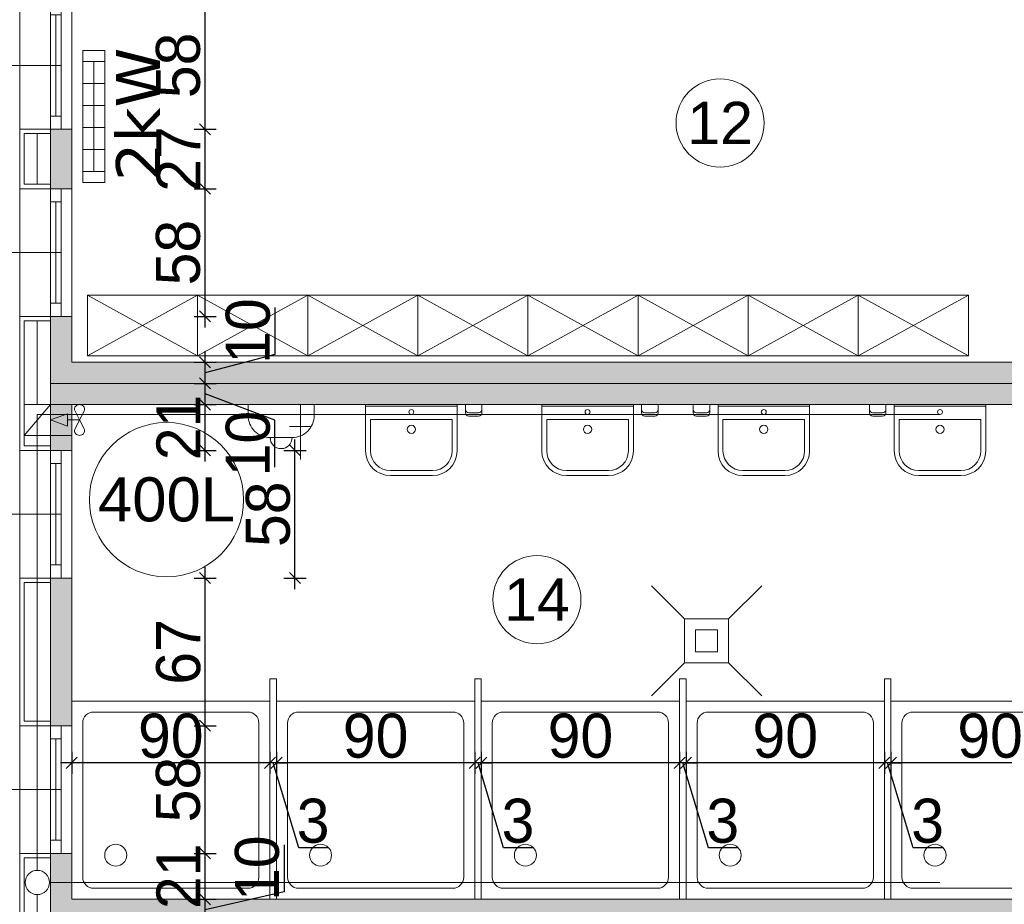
# Model space of a CAD drawing. Header units: millimetres. Extents: x 1962 to 3194, y -795 to -219.
# Tile 140 of 256: x 2515.45 to 2519.92, y -544.08 to -540.06. Entities that reach past the tile are written whole.
import ezdxf

# ---------------------------------------------------------------- set-up
doc = ezdxf.new("R2010")
doc.units = ezdxf.units.MM
doc.layers.get('0').update_dxf_attribs({"lineweight": 5})
doc.layers.get('Defpoints').update_dxf_attribs({"lineweight": 9})
for name, color, linetype, lineweight in [('A_hatch nawierzchnia', 253, 'Continuous', 9), ('A_obiekty kontenery', 152, 'Continuous', 9), ('A_obiekty kontenery elewacja', 62, 'Continuous', 9), ('A_obiekty kontenery izolacja', 213, 'BATTING', 9), ('A_wymiary detale', 82, 'Continuous', 9), ('A_wyposażenie armatura sanitarna', 132, 'Continuous', 9), ('A_wyposażenie grzejniki elektr.', 22, 'Continuous', 9), ('A_wyposażenie kanalizacja', 32, 'Continuous', 9), ('A_wyposażenie meble', 123, 'Continuous', 9), ('A_wyposażenie przegrody wew.', 143, 'Continuous', 9), ('A_wyposażenie stolarka', 16, 'Continuous', 9), ('A_wyposażenie wentylacja i klimatyzacja', 95, 'Continuous', 9), ('A_wyposażenie zbiorniki', 77, 'Continuous', 9)]:
    doc.layers.add(name, color=color, linetype=linetype, lineweight=lineweight)
doc.styles.get("Standard").update_dxf_attribs({"font": 'arial.ttf'})
doc.styles.add('wymiary pzt', font='txt')
doc.linetypes.add('BATTING', pattern='A,0.00254,-2.54,[134,ltypeshp.shx,S=2.54,R=0,X=-2.54,Y=0],-5.08,[134,ltypeshp.shx,S=2.54,R=180,X=2.54,Y=0],-2.54', length=10.16254)
doc.dimstyles.new('wymiary detale', dxfattribs={"dimtxt": 0.2, "dimasz": 0.05, "dimexe": 0.05, "dimexo": 0, "dimgap": 0.02, "dimtad": 1, "dimdec": 0, "dimlfac": 100, "dimzin": 0, "dimtxsty": 'wymiary pzt', "dimblk": 'OBLIQUE', "dimcen": 0.1, "dimdle": 0.05, "dimadec": 1, "dimazin": 0, "dimtfac": 1, "dimtmove": 0, "dimatfit": 3, "dimfxl": 0, "dimarcsym": 0})

# ---------------------------------------------------------------- blocks, each defined once
blk = doc.blocks.new('zw$281D')
at = {"layer": 'A_wyposażenie armatura sanitarna'}
for p, q in [((-0.3203, -0.0375), (-0.3203, 0)), ((-0.3203, 0), (-0.2453, 0)), ((-0.2453, -0.0375), (-0.2453, 0)), ((0.2078, 0), (-0.2078, 0)), ((-0.2078, -0.21), (-0.2078, 0)), ((0.2078, -0.21), (0.2078, 0)), ((-0.3053, -0.0375), (-0.2603, -0.0375)), ((0.2078, -0.0075), (-0.2078, -0.0075)), ((-0.3053, -0.0525), (-0.2603, -0.0525)), ((0.1853, -0.0675), (-0.1853, -0.0675)), ((-0.1853, -0.21), (-0.1853, -0.0675)), ((0.1853, -0.21), (0.1853, -0.0675)), ((0.0953, -0.3), (-0.0953, -0.3)), ((0.0953, -0.3225), (-0.0953, -0.3225))]:
    blk.add_line(p, q, dxfattribs=at)
for centre, radius in [((0, -0.0338), 0.0112), ((0, -0.1125), 0.0188)]:
    blk.add_circle(centre, radius, dxfattribs=at)
for centre, radius, start, end in [((-0.3053, -0.0225), 0.015, 180, 270), ((-0.3053, -0.0375), 0.015, 180, 270), ((-0.2603, -0.0225), 0.015, 270, 0), ((-0.2603, -0.0375), 0.015, 270, 0), ((-0.0953, -0.21), 0.1125, 180, 270), ((-0.0953, -0.21), 0.09, 180, 270), ((0.0953, -0.21), 0.1125, 270, 0), ((0.0953, -0.21), 0.09, 270, 0)]:
    blk.add_arc(centre, radius, start, end, dxfattribs=at)
blk = doc.blocks.new('zw$F88C')
at = {"layer": 'A_wyposażenie wentylacja i klimatyzacja'}
h = blk.add_hatch(color=256, dxfattribs=at)
h.dxf.hatch_style = 1
h.paths.add_polyline_path([(0.0417, 0.0187), (0.07, 0.0187), (0.0983, 0.0187), (0.07, 0.096)])
for p, q in [((0, 0.096), (0.14, 0.216)), ((0, 0.096), (0.14, 0.096)), ((0.07, -0.036), (0.07, 0.0187)), ((0.07, -0.036), (0.0305, -0.0154)), ((0.07, -0.036), (0.0305, -0.0566)), ((0.07, -0.036), (0.1095, -0.0154)), ((0.07, -0.036), (0.1095, -0.0566))]:
    blk.add_line(p, q, dxfattribs=at)
blk.add_lwpolyline([(0, 0.216), (0.14, 0.216), (0.14, 0), (0, 0)], close=True, dxfattribs=at)
for points in [[(0.07, 0.096), (0.0417, 0.0187), (0.07, 0.0187)], [(0.07, 0.096), (0.0983, 0.0187), (0.07, 0.0187)]]:
    blk.add_lwpolyline(points, dxfattribs=at)
for centre, radius, start, end in [((0.024, -0.036), 0.024, 133.8139, 226.1861), ((0.0212, -0.0331), 0.02, 62.4472, 133.8139), ((0.1188, -0.0331), 0.02, 46.1861, 117.5528), ((0.116, -0.036), 0.024, 313.8139, 46.1861), ((0.0212, -0.0389), 0.02, 226.1861, 297.5528), ((0.1188, -0.0389), 0.02, 242.4472, 313.8139)]:
    blk.add_arc(centre, radius, start, end, dxfattribs=at)
blk = doc.blocks.new('zw$1FD4')
at = {"layer": 'A_wyposażenie stolarka'}
blk.add_line((0.024, 0.06), (0.024, 0.52), dxfattribs=at)
for points in [[(0, 0.58), (0.048, 0.58), (0.048, 0), (0, 0)], [(0, 0.58), (0.048, 0.58), (0.048, 0.52), (0, 0.52)], [(0, 0), (0.048, 0), (0.048, 0.06), (0, 0.06)]]:
    blk.add_lwpolyline(points, close=True, dxfattribs=at)
blk = doc.blocks.new('zw$496D')
at = {"layer": 'A_wyposażenie armatura sanitarna'}
blk.add_lwpolyline([(0, -0.9), (0.9, -0.9), (0.9, 0), (0, 0)], close=True, dxfattribs=at)
blk.add_lwpolyline([(0.1, -0.85), (0.8, -0.85, 0.414214), (0.85, -0.8), (0.85, -0.1, 0.414214), (0.8, -0.05), (0.1, -0.05, 0.414214), (0.05, -0.1), (0.05, -0.8, 0.414214)], format="xyb", close=True, dxfattribs=at)
blk.add_circle((0.2, -0.2), 0.05, dxfattribs=at)
blk = doc.blocks.new('zw$7565')
at = {"layer": 'A_wyposażenie grzejniki elektr.'}
for p, q in [((0, 0.25), (0.1, 0.25)), ((0.05, 0.25), (0.05, -0.25)), ((0, 0.15), (0.1, 0.15)), ((0, 0.05), (0.1, 0.05)), ((0, -0.05), (0.1, -0.05)), ((0, -0.15), (0.1, -0.15)), ((0, -0.25), (0.1, -0.25))]:
    blk.add_line(p, q, dxfattribs=at)
blk.add_lwpolyline([(0, -0.3), (0.1, -0.3), (0.1, 0.3), (0, 0.3)], close=True, dxfattribs=at)
at = {"layer": 'A_wyposażenie grzejniki elektr.', "insert": (0.2512, 0.01), "char_height": 0.2, "width": 0.872235, "attachment_point": 5, "rotation": 90, "style": 'wymiary pzt'}
blk.add_mtext('{\\fVerdana|b0|i0|c238|p34;2kW}', dxfattribs=at)
blk = doc.blocks.new('zw$184B')
at = {"layer": 'A_wyposażenie armatura sanitarna'}
blk.add_lwpolyline([(-0.05, -0.15), (0.05, -0.15, 0.414214), (0.15, -0.05), (0.15, 0), (-0.15, 0), (-0.15, -0.05, 0.414214)], format="xyb", close=True, dxfattribs=at)
blk.add_arc((0, -0.15), 0.05, 180, 0, dxfattribs=at)
blk = doc.blocks.new('zw$D077')
at = {"layer": 'A_hatch nawierzchnia'}
blk.add_line((0, 0.275), (-0.5, 0.275), dxfattribs=at)
at = {"layer": 'A_wyposażenie meble'}
for p, q in [((-0.5, 0.275), (0, 0)), ((0, 0.275), (-0.5, 0))]:
    blk.add_line(p, q, dxfattribs=at)
blk.add_lwpolyline([(-0.5, 0), (0, 0), (0, 0.275), (-0.5, 0.275)], close=True, dxfattribs=at)
blk = doc.blocks.new('zw$EC30')
at = {"layer": 'A_hatch nawierzchnia'}
h = blk.add_hatch(color=256, dxfattribs=at)
h.dxf.hatch_style = 1
h.paths.add_polyline_path([(-12.256, -13.884), (-12.16, -13.884), (-12.16, -13.614), (-12.256, -13.614)])
h = blk.add_hatch(color=256, dxfattribs=at)
h.dxf.hatch_style = 1
h.paths.add_polyline_path([(-12.256, -14.768), (-7.464, -14.768), (-7.464, -14.672), (-12.16, -14.672), (-12.16, -14.464), (-12.256, -14.464)])
h = blk.add_hatch(color=256, dxfattribs=at)
h.dxf.hatch_style = 1
h.paths.add_polyline_path([(-12.256, -14.768), (-12.256, -15.072), (-12.16, -15.072), (-12.16, -14.864), (-7.464, -14.864), (-7.464, -14.768)])
h = blk.add_hatch(color=256, dxfattribs=at)
h.dxf.hatch_style = 1
h.paths.add_polyline_path([(-12.256, -16.322), (-12.16, -16.322), (-12.16, -15.652), (-12.256, -15.652)])
h = blk.add_hatch(color=256, dxfattribs=at)
h.dxf.hatch_style = 1
h.paths.add_polyline_path([(-12.256, -17.206), (-7.464, -17.206), (-7.464, -17.11), (-12.16, -17.11), (-12.16, -16.902), (-12.256, -16.902)])
at = {"layer": 'A_obiekty kontenery'}
for p, q in [((-12.396, -13.034), (-12.396, -13.614)), ((-12.16, -13.614), (-12.256, -13.614)), ((-12.396, -14.464), (-12.396, -13.884)), ((-12.16, -13.884), (-12.256, -13.884)), ((-12.16, -14.464), (-12.256, -14.464)), ((-12.396, -15.072), (-12.396, -15.652)), ((-12.16, -15.072), (-12.256, -15.072)), ((-12.16, -15.652), (-12.256, -15.652)), ((-12.396, -16.902), (-12.396, -16.322)), ((-12.16, -16.322), (-12.256, -16.322)), ((-12.16, -16.902), (-12.256, -16.902))]:
    blk.add_line(p, q, dxfattribs=at)
for points in [[(-7.564, -12.33), (-12.256, -12.33), (-12.256, -14.768), (-7.464, -14.768)], [(-7.564, -12.426), (-12.16, -12.426), (-12.16, -14.672), (-7.464, -14.672)], [(-7.464, -14.768), (-12.256, -14.768), (-12.256, -17.206), (-7.464, -17.206)], [(-7.464, -14.864), (-12.16, -14.864), (-12.16, -17.11), (-7.464, -17.11)]]:
    blk.add_lwpolyline(points, dxfattribs=at)
at = {"layer": 'A_obiekty kontenery elewacja'}
for points in [[(-12.256, -13.614), (-12.396, -13.614), (-12.396, -13.884), (-12.256, -13.884)], [(-12.256, -13.634), (-12.376, -13.634), (-12.376, -13.864), (-12.256, -13.864)], [(-12.256, -14.464), (-12.396, -14.464), (-12.396, -15.072), (-12.256, -15.072)], [(-12.256, -14.484), (-12.376, -14.484), (-12.376, -15.052), (-12.256, -15.052)], [(-12.256, -15.652), (-12.396, -15.652), (-12.396, -16.322), (-12.256, -16.322)], [(-12.256, -15.672), (-12.376, -15.672), (-12.376, -16.302), (-12.256, -16.302)], [(-12.256, -16.902), (-12.396, -16.902), (-12.396, -17.51), (-12.256, -17.51)], [(-12.256, -16.922), (-12.376, -16.922), (-12.376, -17.49), (-12.256, -17.49)]]:
    blk.add_lwpolyline(points, dxfattribs=at)
at = {"layer": 'A_obiekty kontenery izolacja', "ltscale": 0.01}
for points in [[(-12.316, -13.634), (-12.316, -13.864)], [(-12.316, -14.484), (-12.316, -14.864)], [(-12.316, -15.004), (-12.316, -15.052)], [(-12.316, -15.672), (-12.316, -16.302)], [(-12.316, -16.922), (-12.316, -16.979)], [(-12.316, -17.089), (-12.316, -17.49)]]:
    blk.add_lwpolyline(points, dxfattribs=at)
at = {"layer": 'A_wyposażenie armatura sanitarna'}
for p, q in [((-11.1214, -14.864), (-11.1214, -15.114)), ((-11.0714, -14.964), (-11.1714, -14.964)), ((-9.377, -15.837), (-9.527, -15.687)), ((-9.177, -15.837), (-9.027, -15.687)), ((-9.377, -16.037), (-9.527, -16.187)), ((-9.177, -16.037), (-9.027, -16.187))]:
    blk.add_line(p, q, dxfattribs=at)
for points in [[(-9.177, -15.837), (-9.377, -15.837), (-9.377, -16.037), (-9.177, -16.037)], [(-9.227, -15.887), (-9.327, -15.887), (-9.327, -15.987), (-9.227, -15.987)]]:
    blk.add_lwpolyline(points, close=True, dxfattribs=at)
at = {"layer": 'A_wyposażenie kanalizacja'}
for p, q in [((-8.2175, -14.909), (-12.316, -14.909)), ((-12.316, -16.979), (-12.316, -14.909)), ((-8.2175, -17.034), (-12.261, -17.034))]:
    blk.add_line(p, q, dxfattribs=at)
blk.add_circle((-12.316, -17.034), 0.055, dxfattribs=at)
at = {"layer": 'A_wyposażenie przegrody wew.'}
for points in [[(-11.26, -16.11), (-11.23, -16.11), (-11.23, -17.11), (-11.26, -17.11)], [(-10.33, -16.11), (-10.3, -16.11), (-10.3, -17.11), (-10.33, -17.11)], [(-9.4, -16.11), (-9.37, -16.11), (-9.37, -17.11), (-9.4, -17.11)], [(-8.47, -16.11), (-8.44, -16.11), (-8.44, -17.11), (-8.47, -17.11)]]:
    blk.add_lwpolyline(points, close=True, dxfattribs=at)
at = {"layer": 'A_wyposażenie stolarka'}
for p, q in [((-12.208, -13.324), (-13.0002, -13.324)), ((-12.208, -14.174), (-13.0002, -14.174)), ((-12.208, -15.362), (-13.0002, -15.362)), ((-12.208, -16.612), (-13.0002, -16.612))]:
    blk.add_line(p, q, dxfattribs=at)
at = {"layer": 'A_wyposażenie zbiorniki'}
blk.add_circle((-11.7294, -15.2959), 0.35, dxfattribs=at)
at = {"layer": 'A_wyposażenie armatura sanitarna', "xscale": -1}
for name, p in [('zw$184B', (-11.2089, -14.864)), ('zw$281D', (-10.6175, -14.864)), ('zw$281D', (-9.8175, -14.864))]:
    blk.add_blockref(name, p, dxfattribs=at)
at = {"layer": 'A_wyposażenie armatura sanitarna'}
for p in [(-9.0175, -14.864), (-8.2175, -14.864)]:
    blk.add_blockref('zw$281D', p, dxfattribs=at)
at = {"layer": 'A_wyposażenie armatura sanitarna', "xscale": -1, "rotation": 180}
for p in [(-12.16, -17.11), (-11.23, -17.11), (-10.3, -17.11), (-9.37, -17.11), (-8.44, -17.11)]:
    blk.add_blockref('zw$496D', p, dxfattribs=at)
at = {"layer": 'A_wyposażenie grzejniki elektr.'}
blk.add_blockref('zw$7565', (-12.11, -13.5564), dxfattribs=at)
at = {"layer": 'A_wyposażenie meble'}
for p in [(-11.5883, -14.6424), (-11.0883, -14.6424), (-10.5883, -14.6424), (-10.0883, -14.6424), (-9.5883, -14.6424), (-9.0883, -14.6424), (-8.5883, -14.6424), (-8.0883, -14.6424)]:
    blk.add_blockref('zw$D077', p, dxfattribs=at)
at = {"layer": 'A_wyposażenie stolarka'}
for p in [(-12.256, -13.614), (-12.256, -15.652)]:
    blk.add_blockref('zw$1FD4', p, dxfattribs=at)
at = {"layer": 'A_wyposażenie stolarka', "xscale": -1, "rotation": 180}
for p in [(-12.256, -13.884), (-12.256, -16.322)]:
    blk.add_blockref('zw$1FD4', p, dxfattribs=at)
at = {"layer": 'A_wyposażenie wentylacja i klimatyzacja', "xscale": -1, "rotation": 89.99999999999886}
blk.add_blockref('zw$F88C', (-12.16, -14.864), dxfattribs=at)
at = {"layer": 'A_wyposażenie zbiorniki', "insert": (-11.7294, -15.2959), "char_height": 0.2, "width": 0.490393, "attachment_point": 5}
blk.add_mtext('400L', dxfattribs=at)
blk = doc.blocks.new('_Oblique')
at = {"color": 0, "linetype": 'ByBlock', "lineweight": -2}
blk.add_line((-0.5, -0.5), (0.5, 0.5), dxfattribs=at)
blk = doc.blocks.new('*D794')
at = {"layer": 'A_wymiary detale', "color": 0, "lineweight": -2}
for p, q in [((2516.6528, -543.807), (2516.6528, -544.0205)), ((2516.2942, -544.2006), (2516.2942, -544.0046)), ((2516.6528, -544.0205), (2516.2942, -544.1026)), ((2516.2442, -544.0546), (2516.3442, -544.0546)), ((2516.2442, -544.1506), (2516.3442, -544.1506))]:
    blk.add_line(p, q, dxfattribs=at)
at = {"layer": 'Defpoints', "color": 0}
for p in [(2515.6883, -544.0546), (2516.2942, -544.0546), (2515.6883, -544.1506)]:
    blk.add_point(p, dxfattribs=at)
at = {"layer": 'A_wymiary detale', "color": 0, "lineweight": -2, "xscale": 0.05, "yscale": 0.05, "zscale": 0.05}
for p, rotation in [((2516.2942, -544.0546), 90), ((2516.2942, -544.1506), 270)]:
    blk.add_blockref('_Oblique', p, dxfattribs=dict(at, rotation=rotation))
at = {"layer": 'A_wymiary detale', "color": 0, "insert": (2516.5307, -543.9138), "char_height": 0.2, "attachment_point": 5, "rotation": 90, "style": 'wymiary pzt'}
blk.add_mtext('10', dxfattribs=at)
blk = doc.blocks.new('*D795')
at = {"layer": 'A_wymiary detale', "color": 0, "lineweight": -2}
for p, q in [((2516.2942, -544.1046), (2516.2942, -543.7966)), ((2516.2442, -543.8466), (2516.3442, -543.8466)), ((2516.2442, -544.0546), (2516.3442, -544.0546))]:
    blk.add_line(p, q, dxfattribs=at)
at = {"layer": 'Defpoints', "color": 0}
for p in [(2515.6883, -543.8466), (2516.2942, -543.8466), (2515.6883, -544.0546)]:
    blk.add_point(p, dxfattribs=at)
at = {"layer": 'A_wymiary detale', "color": 0, "lineweight": -2, "xscale": 0.05, "yscale": 0.05, "zscale": 0.05}
for p, rotation in [((2516.2942, -543.8466), 90), ((2516.2942, -544.0546), 270)]:
    blk.add_blockref('_Oblique', p, dxfattribs=dict(at, rotation=rotation))
at = {"layer": 'A_wymiary detale', "color": 0, "insert": (2516.1732, -543.9506), "char_height": 0.2, "attachment_point": 5, "rotation": 90, "style": 'wymiary pzt'}
blk.add_mtext('21', dxfattribs=at)
blk = doc.blocks.new('*D796')
at = {"layer": 'A_wymiary detale', "color": 0, "lineweight": -2}
for p, q in [((2516.7023, -542.6466), (2516.7023, -541.9666)), ((2516.6523, -542.0166), (2516.7523, -542.0166)), ((2516.6523, -542.5966), (2516.7523, -542.5966))]:
    blk.add_line(p, q, dxfattribs=at)
at = {"layer": 'Defpoints', "color": 0}
for p in [(2515.6883, -542.0166), (2516.7023, -542.0166), (2515.6883, -542.5966)]:
    blk.add_point(p, dxfattribs=at)
at = {"layer": 'A_wymiary detale', "color": 0, "lineweight": -2, "xscale": 0.05, "yscale": 0.05, "zscale": 0.05}
for p, rotation in [((2516.7023, -542.0166), 90), ((2516.7023, -542.5966), 270)]:
    blk.add_blockref('_Oblique', p, dxfattribs=dict(at, rotation=rotation))
at = {"layer": 'A_wymiary detale', "color": 0, "insert": (2516.5803, -542.3066), "char_height": 0.2, "attachment_point": 5, "rotation": 90, "style": 'wymiary pzt'}
blk.add_mtext('58', dxfattribs=at)
blk = doc.blocks.new('*D797')
at = {"layer": 'A_wymiary detale', "color": 0, "lineweight": -2}
for p, q in [((2516.2942, -542.0666), (2516.2942, -541.7586)), ((2516.2442, -541.8086), (2516.3442, -541.8086)), ((2516.2442, -542.0166), (2516.3442, -542.0166))]:
    blk.add_line(p, q, dxfattribs=at)
at = {"layer": 'Defpoints', "color": 0}
for p in [(2515.6883, -541.8086), (2516.2942, -541.8086), (2515.6883, -542.0166)]:
    blk.add_point(p, dxfattribs=at)
at = {"layer": 'A_wymiary detale', "color": 0, "lineweight": -2, "xscale": 0.05, "yscale": 0.05, "zscale": 0.05}
for p, rotation in [((2516.2942, -541.8086), 90), ((2516.2942, -542.0166), 270)]:
    blk.add_blockref('_Oblique', p, dxfattribs=dict(at, rotation=rotation))
at = {"layer": 'A_wymiary detale', "color": 0, "insert": (2516.1732, -541.9126), "char_height": 0.2, "attachment_point": 5, "rotation": 90, "style": 'wymiary pzt'}
blk.add_mtext('21', dxfattribs=at)
blk = doc.blocks.new('*D798')
at = {"layer": 'A_wymiary detale', "color": 0, "lineweight": -2}
for p, q in [((2516.2942, -541.8586), (2516.2942, -541.6626)), ((2516.2442, -541.7126), (2516.3442, -541.7126)), ((2516.6113, -541.8791), (2516.2942, -541.7606)), ((2516.2442, -541.8086), (2516.3442, -541.8086)), ((2516.6113, -542.0926), (2516.6113, -541.8791))]:
    blk.add_line(p, q, dxfattribs=at)
at = {"layer": 'Defpoints', "color": 0}
for p in [(2515.6883, -541.7126), (2516.2942, -541.7126), (2515.6883, -541.8086)]:
    blk.add_point(p, dxfattribs=at)
at = {"layer": 'A_wymiary detale', "color": 0, "lineweight": -2, "xscale": 0.05, "yscale": 0.05, "zscale": 0.05}
for p, rotation in [((2516.2942, -541.7126), 90), ((2516.2942, -541.8086), 270)]:
    blk.add_blockref('_Oblique', p, dxfattribs=dict(at, rotation=rotation))
at = {"layer": 'A_wymiary detale', "color": 0, "insert": (2516.4892, -541.9858), "char_height": 0.2, "attachment_point": 5, "rotation": 90, "style": 'wymiary pzt'}
blk.add_mtext('10', dxfattribs=at)
blk = doc.blocks.new('*D799')
at = {"layer": 'A_wymiary detale', "color": 0, "lineweight": -2}
for p, q in [((2516.6113, -541.3681), (2516.6113, -541.5815)), ((2516.2942, -541.7626), (2516.2942, -541.5666)), ((2516.2442, -541.6166), (2516.3442, -541.6166)), ((2516.6113, -541.5815), (2516.2942, -541.6646)), ((2516.2442, -541.7126), (2516.3442, -541.7126))]:
    blk.add_line(p, q, dxfattribs=at)
at = {"layer": 'Defpoints', "color": 0}
for p in [(2515.6883, -541.6166), (2516.2942, -541.6166), (2515.6883, -541.7126)]:
    blk.add_point(p, dxfattribs=at)
at = {"layer": 'A_wymiary detale', "color": 0, "lineweight": -2, "xscale": 0.05, "yscale": 0.05, "zscale": 0.05}
for p, rotation in [((2516.2942, -541.6166), 90), ((2516.2942, -541.7126), 270)]:
    blk.add_blockref('_Oblique', p, dxfattribs=dict(at, rotation=rotation))
at = {"layer": 'A_wymiary detale', "color": 0, "insert": (2516.4892, -541.4748), "char_height": 0.2, "attachment_point": 5, "rotation": 90, "style": 'wymiary pzt'}
blk.add_mtext('10', dxfattribs=at)
blk = doc.blocks.new('*D800')
at = {"layer": 'A_wymiary detale', "color": 0, "lineweight": -2}
for p, q in [((2516.2942, -541.4586), (2516.2942, -540.7786)), ((2516.2442, -540.8286), (2516.3442, -540.8286)), ((2516.2442, -541.4086), (2516.3442, -541.4086))]:
    blk.add_line(p, q, dxfattribs=at)
at = {"layer": 'Defpoints', "color": 0}
for p in [(2515.6883, -540.8286), (2516.2942, -540.8286), (2515.6883, -541.4086)]:
    blk.add_point(p, dxfattribs=at)
at = {"layer": 'A_wymiary detale', "color": 0, "lineweight": -2, "xscale": 0.05, "yscale": 0.05, "zscale": 0.05}
for p, rotation in [((2516.2942, -540.8286), 90), ((2516.2942, -541.4086), 270)]:
    blk.add_blockref('_Oblique', p, dxfattribs=dict(at, rotation=rotation))
at = {"layer": 'A_wymiary detale', "color": 0, "insert": (2516.1721, -541.1186), "char_height": 0.2, "attachment_point": 5, "rotation": 90, "style": 'wymiary pzt'}
blk.add_mtext('58', dxfattribs=at)
blk = doc.blocks.new('*D801')
at = {"layer": 'A_wymiary detale', "color": 0, "lineweight": -2}
for p, q in [((2516.2942, -540.8786), (2516.2942, -540.5086)), ((2516.2442, -540.5586), (2516.3442, -540.5586)), ((2516.2442, -540.8286), (2516.3442, -540.8286))]:
    blk.add_line(p, q, dxfattribs=at)
at = {"layer": 'Defpoints', "color": 0}
for p in [(2515.6883, -540.5586), (2516.2942, -540.5586), (2515.6883, -540.8286)]:
    blk.add_point(p, dxfattribs=at)
at = {"layer": 'A_wymiary detale', "color": 0, "lineweight": -2, "xscale": 0.05, "yscale": 0.05, "zscale": 0.05}
for p, rotation in [((2516.2942, -540.5586), 90), ((2516.2942, -540.8286), 270)]:
    blk.add_blockref('_Oblique', p, dxfattribs=dict(at, rotation=rotation))
at = {"layer": 'A_wymiary detale', "color": 0, "insert": (2516.1732, -540.6936), "char_height": 0.2, "attachment_point": 5, "rotation": 90, "style": 'wymiary pzt'}
blk.add_mtext('27', dxfattribs=at)
blk = doc.blocks.new('*D802')
at = {"layer": 'A_wymiary detale', "color": 0, "lineweight": -2}
for p, q in [((2516.2942, -540.6086), (2516.2942, -539.9286)), ((2516.2442, -539.9786), (2516.3442, -539.9786)), ((2516.2442, -540.5586), (2516.3442, -540.5586))]:
    blk.add_line(p, q, dxfattribs=at)
at = {"layer": 'Defpoints', "color": 0}
for p in [(2515.6883, -539.9786), (2516.2942, -539.9786), (2515.6883, -540.5586)]:
    blk.add_point(p, dxfattribs=at)
at = {"layer": 'A_wymiary detale', "color": 0, "lineweight": -2, "xscale": 0.05, "yscale": 0.05, "zscale": 0.05}
for p, rotation in [((2516.2942, -539.9786), 90), ((2516.2942, -540.5586), 270)]:
    blk.add_blockref('_Oblique', p, dxfattribs=dict(at, rotation=rotation))
at = {"layer": 'A_wymiary detale', "color": 0, "insert": (2516.1721, -540.2686), "char_height": 0.2, "attachment_point": 5, "rotation": 90, "style": 'wymiary pzt'}
blk.add_mtext('58', dxfattribs=at)
blk = doc.blocks.new('*D882')
at = {"layer": 'A_wymiary detale', "color": 0, "lineweight": -2}
for p, q in [((2519.4083, -543.3853), (2519.4083, -543.4853)), ((2520.3083, -543.3853), (2520.3083, -543.4853)), ((2520.3583, -543.4353), (2519.3583, -543.4353))]:
    blk.add_line(p, q, dxfattribs=at)
at = {"layer": 'Defpoints', "color": 0}
for p in [(2519.4083, -543.1546), (2520.3083, -543.1546), (2519.4083, -543.4353)]:
    blk.add_point(p, dxfattribs=at)
at = {"layer": 'A_wymiary detale', "color": 0, "lineweight": -2, "xscale": 0.05, "yscale": 0.05, "zscale": 0.05, "rotation": 180}
blk.add_blockref('_Oblique', (2519.4083, -543.4353), dxfattribs=at)
at = {"layer": 'A_wymiary detale', "color": 0, "lineweight": -2, "xscale": 0.05, "yscale": 0.05, "zscale": 0.05}
blk.add_blockref('_Oblique', (2520.3083, -543.4353), dxfattribs=at)
at = {"layer": 'A_wymiary detale', "color": 0, "insert": (2519.8583, -543.3132), "char_height": 0.2, "attachment_point": 5, "style": 'wymiary pzt'}
blk.add_mtext('90', dxfattribs=at)
blk = doc.blocks.new('*D883')
at = {"layer": 'A_wymiary detale', "color": 0, "lineweight": -2}
for p, q in [((2519.3783, -543.3853), (2519.3783, -543.4853)), ((2519.4083, -543.3853), (2519.4083, -543.4853)), ((2519.3783, -543.4353), (2519.3283, -543.4353)), ((2519.4083, -543.4353), (2519.3783, -543.4353)), ((2519.5091, -543.8214), (2519.3933, -543.4353)), ((2519.4083, -543.4353), (2519.4583, -543.4353)), ((2519.6403, -543.8214), (2519.5091, -543.8214))]:
    blk.add_line(p, q, dxfattribs=at)
at = {"layer": 'Defpoints', "color": 0}
for p in [(2519.3783, -543.1546), (2519.4083, -543.1546), (2519.3783, -543.4353)]:
    blk.add_point(p, dxfattribs=at)
at = {"layer": 'A_wymiary detale', "color": 0, "lineweight": -2, "xscale": 0.05, "yscale": 0.05, "zscale": 0.05}
blk.add_blockref('_Oblique', (2519.3783, -543.4353), dxfattribs=at)
at = {"layer": 'A_wymiary detale', "color": 0, "lineweight": -2, "xscale": 0.05, "yscale": 0.05, "zscale": 0.05, "rotation": 180}
blk.add_blockref('_Oblique', (2519.4083, -543.4353), dxfattribs=at)
at = {"layer": 'A_wymiary detale', "color": 0, "insert": (2519.5747, -543.6994), "char_height": 0.2, "attachment_point": 5, "style": 'wymiary pzt'}
blk.add_mtext('3', dxfattribs=at)
blk = doc.blocks.new('*D884')
at = {"layer": 'A_wymiary detale', "color": 0, "lineweight": -2}
for p, q in [((2518.4783, -543.3853), (2518.4783, -543.4853)), ((2519.3783, -543.3853), (2519.3783, -543.4853)), ((2519.4283, -543.4353), (2518.4283, -543.4353))]:
    blk.add_line(p, q, dxfattribs=at)
at = {"layer": 'Defpoints', "color": 0}
for p in [(2518.4783, -543.1546), (2519.3783, -543.1546), (2518.4783, -543.4353)]:
    blk.add_point(p, dxfattribs=at)
at = {"layer": 'A_wymiary detale', "color": 0, "lineweight": -2, "xscale": 0.05, "yscale": 0.05, "zscale": 0.05, "rotation": 180}
blk.add_blockref('_Oblique', (2518.4783, -543.4353), dxfattribs=at)
at = {"layer": 'A_wymiary detale', "color": 0, "lineweight": -2, "xscale": 0.05, "yscale": 0.05, "zscale": 0.05}
blk.add_blockref('_Oblique', (2519.3783, -543.4353), dxfattribs=at)
at = {"layer": 'A_wymiary detale', "color": 0, "insert": (2518.9283, -543.3132), "char_height": 0.2, "attachment_point": 5, "style": 'wymiary pzt'}
blk.add_mtext('90', dxfattribs=at)
blk = doc.blocks.new('*D885')
at = {"layer": 'A_wymiary detale', "color": 0, "lineweight": -2}
for p, q in [((2518.4483, -543.3853), (2518.4483, -543.4853)), ((2518.4783, -543.3853), (2518.4783, -543.4853)), ((2518.4483, -543.4353), (2518.3983, -543.4353)), ((2518.4783, -543.4353), (2518.4483, -543.4353)), ((2518.5791, -543.8214), (2518.4633, -543.4353)), ((2518.4783, -543.4353), (2518.5283, -543.4353)), ((2518.7103, -543.8214), (2518.5791, -543.8214))]:
    blk.add_line(p, q, dxfattribs=at)
at = {"layer": 'Defpoints', "color": 0}
for p in [(2518.4483, -543.1546), (2518.4783, -543.1546), (2518.4483, -543.4353)]:
    blk.add_point(p, dxfattribs=at)
at = {"layer": 'A_wymiary detale', "color": 0, "lineweight": -2, "xscale": 0.05, "yscale": 0.05, "zscale": 0.05}
blk.add_blockref('_Oblique', (2518.4483, -543.4353), dxfattribs=at)
at = {"layer": 'A_wymiary detale', "color": 0, "lineweight": -2, "xscale": 0.05, "yscale": 0.05, "zscale": 0.05, "rotation": 180}
blk.add_blockref('_Oblique', (2518.4783, -543.4353), dxfattribs=at)
at = {"layer": 'A_wymiary detale', "color": 0, "insert": (2518.6447, -543.6994), "char_height": 0.2, "attachment_point": 5, "style": 'wymiary pzt'}
blk.add_mtext('3', dxfattribs=at)
blk = doc.blocks.new('*D886')
at = {"layer": 'A_wymiary detale', "color": 0, "lineweight": -2}
for p, q in [((2517.5483, -543.3853), (2517.5483, -543.4853)), ((2518.4483, -543.3853), (2518.4483, -543.4853)), ((2518.4983, -543.4353), (2517.4983, -543.4353))]:
    blk.add_line(p, q, dxfattribs=at)
at = {"layer": 'Defpoints', "color": 0}
for p in [(2517.5483, -543.1546), (2518.4483, -543.1546), (2517.5483, -543.4353)]:
    blk.add_point(p, dxfattribs=at)
at = {"layer": 'A_wymiary detale', "color": 0, "lineweight": -2, "xscale": 0.05, "yscale": 0.05, "zscale": 0.05, "rotation": 180}
blk.add_blockref('_Oblique', (2517.5483, -543.4353), dxfattribs=at)
at = {"layer": 'A_wymiary detale', "color": 0, "lineweight": -2, "xscale": 0.05, "yscale": 0.05, "zscale": 0.05}
blk.add_blockref('_Oblique', (2518.4483, -543.4353), dxfattribs=at)
at = {"layer": 'A_wymiary detale', "color": 0, "insert": (2517.9983, -543.3132), "char_height": 0.2, "attachment_point": 5, "style": 'wymiary pzt'}
blk.add_mtext('90', dxfattribs=at)
blk = doc.blocks.new('*D887')
at = {"layer": 'A_wymiary detale', "color": 0, "lineweight": -2}
for p, q in [((2517.5183, -543.3853), (2517.5183, -543.4853)), ((2517.5483, -543.3853), (2517.5483, -543.4853)), ((2517.5183, -543.4353), (2517.4683, -543.4353)), ((2517.5483, -543.4353), (2517.5183, -543.4353)), ((2517.6491, -543.8214), (2517.5333, -543.4353)), ((2517.5483, -543.4353), (2517.5983, -543.4353)), ((2517.7803, -543.8214), (2517.6491, -543.8214))]:
    blk.add_line(p, q, dxfattribs=at)
at = {"layer": 'Defpoints', "color": 0}
for p in [(2517.5183, -543.1546), (2517.5483, -543.1546), (2517.5183, -543.4353)]:
    blk.add_point(p, dxfattribs=at)
at = {"layer": 'A_wymiary detale', "color": 0, "lineweight": -2, "xscale": 0.05, "yscale": 0.05, "zscale": 0.05}
blk.add_blockref('_Oblique', (2517.5183, -543.4353), dxfattribs=at)
at = {"layer": 'A_wymiary detale', "color": 0, "lineweight": -2, "xscale": 0.05, "yscale": 0.05, "zscale": 0.05, "rotation": 180}
blk.add_blockref('_Oblique', (2517.5483, -543.4353), dxfattribs=at)
at = {"layer": 'A_wymiary detale', "color": 0, "insert": (2517.7147, -543.6994), "char_height": 0.2, "attachment_point": 5, "style": 'wymiary pzt'}
blk.add_mtext('3', dxfattribs=at)
blk = doc.blocks.new('*D888')
at = {"layer": 'A_wymiary detale', "color": 0, "lineweight": -2}
for p, q in [((2516.6183, -543.3853), (2516.6183, -543.4853)), ((2517.5183, -543.3853), (2517.5183, -543.4853)), ((2517.5683, -543.4353), (2516.5683, -543.4353))]:
    blk.add_line(p, q, dxfattribs=at)
at = {"layer": 'Defpoints', "color": 0}
for p in [(2516.6183, -543.1546), (2517.5183, -543.1546), (2516.6183, -543.4353)]:
    blk.add_point(p, dxfattribs=at)
at = {"layer": 'A_wymiary detale', "color": 0, "lineweight": -2, "xscale": 0.05, "yscale": 0.05, "zscale": 0.05, "rotation": 180}
blk.add_blockref('_Oblique', (2516.6183, -543.4353), dxfattribs=at)
at = {"layer": 'A_wymiary detale', "color": 0, "lineweight": -2, "xscale": 0.05, "yscale": 0.05, "zscale": 0.05}
blk.add_blockref('_Oblique', (2517.5183, -543.4353), dxfattribs=at)
at = {"layer": 'A_wymiary detale', "color": 0, "insert": (2517.0683, -543.3132), "char_height": 0.2, "attachment_point": 5, "style": 'wymiary pzt'}
blk.add_mtext('90', dxfattribs=at)
blk = doc.blocks.new('*D889')
at = {"layer": 'A_wymiary detale', "color": 0, "lineweight": -2}
for p, q in [((2516.5883, -543.3853), (2516.5883, -543.4853)), ((2516.6183, -543.3853), (2516.6183, -543.4853)), ((2516.5883, -543.4353), (2516.5383, -543.4353)), ((2516.6183, -543.4353), (2516.5883, -543.4353)), ((2516.7191, -543.8214), (2516.6033, -543.4353)), ((2516.6183, -543.4353), (2516.6683, -543.4353)), ((2516.8503, -543.8214), (2516.7191, -543.8214))]:
    blk.add_line(p, q, dxfattribs=at)
at = {"layer": 'Defpoints', "color": 0}
for p in [(2516.5883, -543.1546), (2516.6183, -543.1546), (2516.5883, -543.4353)]:
    blk.add_point(p, dxfattribs=at)
at = {"layer": 'A_wymiary detale', "color": 0, "lineweight": -2, "xscale": 0.05, "yscale": 0.05, "zscale": 0.05}
blk.add_blockref('_Oblique', (2516.5883, -543.4353), dxfattribs=at)
at = {"layer": 'A_wymiary detale', "color": 0, "lineweight": -2, "xscale": 0.05, "yscale": 0.05, "zscale": 0.05, "rotation": 180}
blk.add_blockref('_Oblique', (2516.6183, -543.4353), dxfattribs=at)
at = {"layer": 'A_wymiary detale', "color": 0, "insert": (2516.7847, -543.6994), "char_height": 0.2, "attachment_point": 5, "style": 'wymiary pzt'}
blk.add_mtext('3', dxfattribs=at)
blk = doc.blocks.new('*D890')
at = {"layer": 'A_wymiary detale', "color": 0, "lineweight": -2}
for p, q in [((2515.6883, -543.3853), (2515.6883, -543.4853)), ((2516.5883, -543.3853), (2516.5883, -543.4853)), ((2516.6383, -543.4353), (2515.6383, -543.4353))]:
    blk.add_line(p, q, dxfattribs=at)
at = {"layer": 'Defpoints', "color": 0}
for p in [(2515.6883, -543.1546), (2516.5883, -543.1546), (2515.6883, -543.4353)]:
    blk.add_point(p, dxfattribs=at)
at = {"layer": 'A_wymiary detale', "color": 0, "lineweight": -2, "xscale": 0.05, "yscale": 0.05, "zscale": 0.05, "rotation": 180}
blk.add_blockref('_Oblique', (2515.6883, -543.4353), dxfattribs=at)
at = {"layer": 'A_wymiary detale', "color": 0, "lineweight": -2, "xscale": 0.05, "yscale": 0.05, "zscale": 0.05}
blk.add_blockref('_Oblique', (2516.5883, -543.4353), dxfattribs=at)
at = {"layer": 'A_wymiary detale', "color": 0, "insert": (2516.1383, -543.3132), "char_height": 0.2, "attachment_point": 5, "style": 'wymiary pzt'}
blk.add_mtext('90', dxfattribs=at)
blk = doc.blocks.new('*D905')
at = {"layer": 'A_wymiary detale', "color": 0, "lineweight": -2}
for p, q in [((2514.4383, -554.0926), (2514.4383, -533.2326)), ((2514.4883, -533.2826), (2514.3883, -533.2826)), ((2514.4883, -554.0426), (2514.3883, -554.0426))]:
    blk.add_line(p, q, dxfattribs=at)
at = {"layer": 'Defpoints', "color": 0}
for p in [(2514.4383, -533.2826), (2515.4523, -533.2826), (2515.4523, -554.0426)]:
    blk.add_point(p, dxfattribs=at)
at = {"layer": 'A_wymiary detale', "color": 0, "lineweight": -2, "xscale": 0.05, "yscale": 0.05, "zscale": 0.05}
for p, rotation in [((2514.4383, -533.2826), 90), ((2514.4383, -554.0426), 270)]:
    blk.add_blockref('_Oblique', p, dxfattribs=dict(at, rotation=rotation))
at = {"layer": 'A_wymiary detale', "color": 0, "insert": (2514.3162, -543.6626), "char_height": 0.2, "attachment_point": 5, "rotation": 90, "style": 'wymiary pzt'}
blk.add_mtext('2076', dxfattribs=at)
blk = doc.blocks.new('*D987')
at = {"layer": 'A_wymiary detale', "color": 0, "lineweight": -2}
for p, q in [((2514.8444, -539.0846), (2514.8444, -540.3186)), ((2514.8944, -539.1346), (2514.7944, -539.1346)), ((2514.8481, -540.2686), (2514.7944, -540.2686))]:
    blk.add_line(p, q, dxfattribs=at)
at = {"layer": 'Defpoints', "color": 0}
for p in [(2515.4523, -539.1346), (2514.8444, -540.2686), (2514.8481, -540.2686)]:
    blk.add_point(p, dxfattribs=at)
at = {"layer": 'A_wymiary detale', "color": 0, "lineweight": -2, "xscale": 0.05, "yscale": 0.05, "zscale": 0.05}
for p, rotation in [((2514.8444, -539.1346), 90), ((2514.8444, -540.2686), 270)]:
    blk.add_blockref('_Oblique', p, dxfattribs=dict(at, rotation=rotation))
at = {"layer": 'A_wymiary detale', "color": 0, "insert": (2514.7223, -539.7016), "char_height": 0.2, "attachment_point": 5, "rotation": 90, "style": 'wymiary pzt'}
blk.add_mtext('113', dxfattribs=at)
blk = doc.blocks.new('*D1177')
at = {"layer": 'A_wymiary detale', "color": 0, "lineweight": -2}
for p, q in [((2516.2942, -543.8966), (2516.2942, -543.2166)), ((2516.2442, -543.2666), (2516.3442, -543.2666)), ((2516.2442, -543.8466), (2516.3442, -543.8466))]:
    blk.add_line(p, q, dxfattribs=at)
at = {"layer": 'Defpoints', "color": 0}
for p in [(2515.6883, -543.2666), (2516.2942, -543.2666), (2515.6883, -543.8466)]:
    blk.add_point(p, dxfattribs=at)
at = {"layer": 'A_wymiary detale', "color": 0, "lineweight": -2, "xscale": 0.05, "yscale": 0.05, "zscale": 0.05}
for p, rotation in [((2516.2942, -543.2666), 90), ((2516.2942, -543.8466), 270)]:
    blk.add_blockref('_Oblique', p, dxfattribs=dict(at, rotation=rotation))
at = {"layer": 'A_wymiary detale', "color": 0, "insert": (2516.1721, -543.5566), "char_height": 0.2, "attachment_point": 5, "rotation": 90, "style": 'wymiary pzt'}
blk.add_mtext('58', dxfattribs=at)
blk = doc.blocks.new('*D1178')
at = {"layer": 'A_wymiary detale', "color": 0, "lineweight": -2}
for p, q in [((2516.2942, -543.3166), (2516.2942, -542.5466)), ((2516.2442, -542.5966), (2516.3442, -542.5966)), ((2516.2442, -543.2666), (2516.3442, -543.2666))]:
    blk.add_line(p, q, dxfattribs=at)
at = {"layer": 'Defpoints', "color": 0}
for p in [(2515.6883, -542.5966), (2516.2942, -542.5966), (2515.6883, -543.2666)]:
    blk.add_point(p, dxfattribs=at)
at = {"layer": 'A_wymiary detale', "color": 0, "lineweight": -2, "xscale": 0.05, "yscale": 0.05, "zscale": 0.05}
for p, rotation in [((2516.2942, -542.5966), 90), ((2516.2942, -543.2666), 270)]:
    blk.add_blockref('_Oblique', p, dxfattribs=dict(at, rotation=rotation))
at = {"layer": 'A_wymiary detale', "color": 0, "insert": (2516.1732, -542.9316), "char_height": 0.2, "attachment_point": 5, "rotation": 90, "style": 'wymiary pzt'}
blk.add_mtext('67', dxfattribs=at)

msp = doc.modelspace()

# ---------------------------------------------------------------- linework, layer by layer
at = {"layer": 'A_wymiary detale'}
for centre in [(2518.6325, -540.53), (2517.8008, -542.6943)]:
    msp.add_circle(centre, 0.2, dxfattribs=at)

# ---------------------------------------------------------------- block references
msp.add_blockref('zw$EC30', (2527.8483, -526.9446))

# ---------------------------------------------------------------- texts
at = {"layer": 'A_wymiary detale', "char_height": 0.192, "width": 0.43823, "attachment_point": 5}
for s, insert in [('12', (2518.6325, -540.53)), ('14', (2517.8008, -542.6943))]:
    msp.add_mtext(s, dxfattribs=dict(at, insert=insert))

# ---------------------------------------------------------------- dimensions: what is measured, and where the dimension line sits
at = {"layer": 'A_wymiary detale'}
dim = msp.add_aligned_dim(p1=(2515.4523, -554.0426), p2=(2515.4523, -533.2826), distance=1.014, dimstyle='wymiary detale', dxfattribs=at)
dim.commit()
dim.dimension.update_dxf_attribs({"geometry": '*D905', "text_midpoint": (2514.3162, -543.6626)})
for base, p1, p2, angle, picture, middle in [((2514.8444, -540.2686), (2515.4523, -539.1346), (2514.8481, -540.2686), 270, '*D987', (2514.7223, -539.7016)), ((2516.2942, -539.9786), (2515.6883, -540.5586), (2515.6883, -539.9786), 90, '*D802', (2516.1721, -540.2686)), ((2516.2942, -540.5586), (2515.6883, -540.8286), (2515.6883, -540.5586), 90, '*D801', (2516.1732, -540.6936)), ((2516.2942, -540.8286), (2515.6883, -541.4086), (2515.6883, -540.8286), 90, '*D800', (2516.1721, -541.1186)), ((2516.2942, -541.8086), (2515.6883, -542.0166), (2515.6883, -541.8086), 90, '*D797', (2516.1732, -541.9126)), ((2516.7023, -542.0166), (2515.6883, -542.5966), (2515.6883, -542.0166), 90, '*D796', (2516.5803, -542.3066)), ((2516.2942, -542.5966), (2515.6883, -543.2666), (2515.6883, -542.5966), 90, '*D1178', (2516.1732, -542.9316)), ((2516.2942, -543.2666), (2515.6883, -543.8466), (2515.6883, -543.2666), 90, '*D1177', (2516.1721, -543.5566)), ((2516.2942, -543.8466), (2515.6883, -544.0546), (2515.6883, -543.8466), 90, '*D795', (2516.1732, -543.9506))]:
    dim = msp.add_linear_dim(base=base, p1=p1, p2=p2, angle=angle, dimstyle='wymiary detale', override={"dimtmove": 1}, dxfattribs=at)
    dim.commit()
    dim.dimension.update_dxf_attribs({"geometry": picture, "text_midpoint": middle})
for base, p1, p2, picture, middle in [((2516.2942, -541.6166), (2515.6883, -541.7126), (2515.6883, -541.6166), '*D799', (2516.6113, -541.5615)), ((2516.2942, -541.7126), (2515.6883, -541.8086), (2515.6883, -541.7126), '*D798', (2516.6113, -541.8991)), ((2516.2942, -544.0546), (2515.6883, -544.1506), (2515.6883, -544.0546), '*D794', (2516.6528, -544.0005))]:
    dim = msp.add_linear_dim(base=base, p1=p1, p2=p2, angle=90, dimstyle='wymiary detale', override={"dimtmove": 1}, dxfattribs=at)
    dim.commit()
    dim.dimension.update_dxf_attribs({"geometry": picture, "text_midpoint": middle, "dimtype": 160})
for base, p1, p2, picture, middle in [((2515.6883, -543.4353), (2516.5883, -543.1546), (2515.6883, -543.1546), '*D890', (2516.1383, -543.3132)), ((2516.5883, -543.4353), (2516.6183, -543.1546), (2516.5883, -543.1546), '*D889', (2516.7391, -543.6994)), ((2516.6183, -543.4353), (2517.5183, -543.1546), (2516.6183, -543.1546), '*D888', (2517.0683, -543.3132)), ((2517.5183, -543.4353), (2517.5483, -543.1546), (2517.5183, -543.1546), '*D887', (2517.6691, -543.6994)), ((2517.5483, -543.4353), (2518.4483, -543.1546), (2517.5483, -543.1546), '*D886', (2517.9983, -543.3132)), ((2518.4483, -543.4353), (2518.4783, -543.1546), (2518.4483, -543.1546), '*D885', (2518.5991, -543.6994)), ((2518.4783, -543.4353), (2519.3783, -543.1546), (2518.4783, -543.1546), '*D884', (2518.9283, -543.3132)), ((2519.3783, -543.4353), (2519.4083, -543.1546), (2519.3783, -543.1546), '*D883', (2519.5291, -543.6994)), ((2519.4083, -543.4353), (2520.3083, -543.1546), (2519.4083, -543.1546), '*D882', (2519.8583, -543.3132))]:
    dim = msp.add_linear_dim(base=base, p1=p1, p2=p2, dimstyle='wymiary detale', override={"dimtmove": 1}, dxfattribs=at)
    dim.commit()
    dim.dimension.update_dxf_attribs({"geometry": picture, "text_midpoint": middle})

doc.saveas('drawing.dxf')
